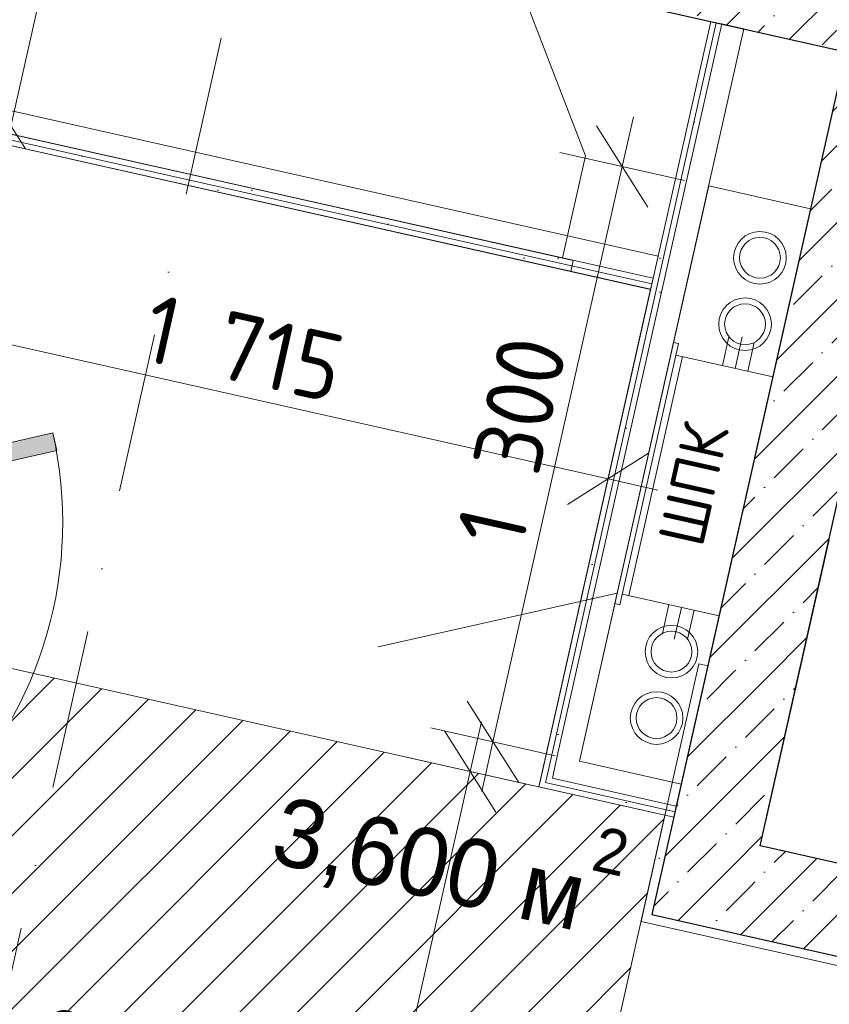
# Model space of a CAD drawing. Header units: millimetres. Extents: x -7145539 to -6664766, y 5874041 to 6141700.
# Tile 154 of 177: x -6931675 to -6929890, y 5900078 to 5902249. Entities that reach past the tile are written whole.
import ezdxf
from ezdxf.enums import TextEntityAlignment as Align

# ---------------------------------------------------------------- set-up
doc = ezdxf.new("R2010")
doc.units = ezdxf.units.MM
doc.header["$MEASUREMENT"] = 0
doc.linetypes.add('Разомкнутая', pattern=[1058.333302, 634.99999, -423.333311])
doc.linetypes.add('Штрихпунктирная', pattern=[670.277762, 352.777767, -176.388884, 0, -141.111112])
for name, color, linetype in [('S - МОП.АР', 7, 'Continuous'), ('АР-Стены_внутренние_пилоны.АР', 7, 'Continuous'), ('АР-Стены_Перегородки_шахты_.АР', 7, 'Continuous'), ('АР-Чертеж-Оси_Осевые размеры.АР', 7, 'Continuous'), ('АР-Чертеж-Размеры.АР', 7, 'Continuous')]:
    doc.layers.add(name, color=color, linetype=linetype)
for name, color, linetype, lineweight in [('АР-Стены_внутренние_пилоны.АР_Ном._пера__1', 7, 'Continuous', 15), ('АР-Стены_Перегородки_шахты_.АР_Ном._пера__1', 7, 'Continuous', 15), ('АР-Чертеж-Оси_Осевые размеры.АР_Ном._пера__120', 7, 'Continuous', 0), ('АР-Чертеж-Размеры.АР_Ном._пера__1', 7, 'Continuous', 0), ('АР_Машиноместа в паркинге_Ном._пера__120', 7, 'Continuous', 20), ('Двери Archicad_Ном._пера__120', 7, 'Continuous', 0), ('ИОС-Шахты и отверстия.АР_Ном._пера__1', 7, 'Continuous', 0), ('МГН.АР_Ном._пера__120', 7, 'Continuous', 0)]:
    doc.layers.add(name, color=color, linetype=linetype, lineweight=lineweight)
doc.styles.add('РЎР“Р•РќР•Р\xa0Р\x98Р\xa0_РЎРўР\x98Р›Р¬_2', font='GOTHIC.TTF')
doc.styles.add('РЎР“Р•РќР•Р\xa0Р\x98Р\xa0_РЎРўР\x98Р›Р¬_6', font='GOST_Common.ttf')
doc.styles.add('РЎР“Р•РќР•Р\xa0Р\x98Р\xa0_РЎРўР\x98Р›Р¬_7', font='txt')
doc.dimstyles.new('СГЕНЕРИР_СТИЛЬ__1', dxfattribs={"dimtxt": 150, "dimasz": 142.5, "dimexe": 0.18, "dimexo": 0.0625, "dimgap": 0, "dimtad": 1, "dimdec": 0, "dimzin": 0, "dimdsep": 46, "dimtxsty": 'РЎР“Р•РќР•Р\xa0Р\x98Р\xa0_РЎРўР\x98Р›Р¬_6', "dimblk": 'ARROWHEAD_6', "dimblk1": 'ARROWHEAD_6', "dimblk2": 'ARROWHEAD_6', "dimcen": 0.09, "dimse1": 1, "dimse2": 1, "dimclrd": 7, "dimclre": 7, "dimclrt": 7, "dimazin": 0, "dimtfac": 1, "dimtdec": 4, "dimtmove": 0, "dimatfit": 3, "dimfxl": 1, "dimtolj": 1, "dimtzin": 0, "dimarcsym": 0})
pattern_1 = [(45, (-6321637.81, 6319297.94), (-111.369318, 111.369318), [0, -105, 0, -157.5]), (110, (-6321287.81, 6319297.94), (148.001588, 53.868173), [0, -77, 0, -133])]
pattern_2 = [(45, (-6321637.81, 6318947.94), (-84.852814, 84.852814), []), (45, (-6321680.24, 6318990.37), (-84.852814, 84.852814), [90, -30, 0, -30])]
pattern_3 = [(0, (-6321637.814, 6318947.94), (0, 75), [0, -75])]

# ---------------------------------------------------------------- blocks, each defined once
blk = doc.blocks.new('Стена_232_1', base_point=(-6930161.3, 5900351.6))
at = {"layer": 'АР-Стены_внутренние_пилоны.АР', "linetype": 'Continuous', "lineweight": 0, "true_color": 0x000000}
h = blk.add_hatch(dxfattribs=at)
h.set_pattern_fill('ЖЕЛЕЗОБЕТОН__PROJECT__0001', color=18, style=0, pattern_type=2)
h.set_pattern_definition(pattern_2)
h.paths.add_polyline_path([(-6930237, 5900471.1), (-6930280.8, 5900276), (-6930041.8, 5900427.3)])
h = blk.add_hatch(dxfattribs=at)
h.set_pattern_fill('ЖЕЛЕЗОБЕТОН__PROJECT__0001', color=18, style=0, pattern_type=2)
h.set_pattern_definition(pattern_2)
h.paths.add_polyline_path([(-6930041.8, 5900427.3), (-6930280.8, 5900276), (-6930085.7, 5900232.2)])
h = blk.add_hatch(dxfattribs=at)
h.set_pattern_fill('ЖЕЛЕЗОБЕТОН__PROJECT__0001', color=18, style=0, pattern_type=2)
h.set_pattern_definition(pattern_2)
h.paths.add_polyline_path([(-6928197.5, 5900013), (-6930041.8, 5900427.3), (-6930085.7, 5900232.2), (-6928241.3, 5899817.9)])
h = blk.add_hatch(dxfattribs=at)
h.set_pattern_fill('ШТУКАТУРКА__ГИПС_01_0001', color=18, style=0, pattern_type=2)
h.set_pattern_definition(pattern_1)
h.paths.add_polyline_path([(-6930300.3, 5900280.4), (-6930304.7, 5900260.9), (-6930280.8, 5900276)])
h = blk.add_hatch(dxfattribs=at)
h.set_pattern_fill('ШТУКАТУРКА__ГИПС_01_0001', color=18, style=0, pattern_type=2)
h.set_pattern_definition(pattern_1)
h.paths.add_polyline_path([(-6930304.7, 5900260.9), (-6930285.2, 5900256.5), (-6930280.8, 5900276)])
h = blk.add_hatch(dxfattribs=at)
h.set_pattern_fill('ШТУКАТУРКА__ГИПС_01_0001', color=18, style=0, pattern_type=2)
h.set_pattern_definition(pattern_1)
h.paths.add_polyline_path([(-6930285.2, 5900256.5), (-6928050.5, 5899754.6), (-6928046.1, 5899774.1), (-6930280.8, 5900276)])
at = {"layer": 'АР-Стены_внутренние_пилоны.АР_Ном._пера__1', "color": 7, "linetype": 'Continuous', "lineweight": 30}
for p, q in [((-6930237, 5900471.1), (-6930280.8, 5900276)), ((-6930280.8, 5900276), (-6930085.7, 5900232.2)), ((-6930085.7, 5900232.2), (-6928241.3, 5899817.9)), ((-6928241.3, 5899817.9), (-6928046.1, 5899774.1))]:
    blk.add_line(p, q, dxfattribs=at)
at = {"layer": 'АР-Стены_внутренние_пилоны.АР_Ном._пера__1', "color": 7, "linetype": 'Continuous', "lineweight": 30, "flags": 128}
blk.add_lwpolyline([(-6928197.5, 5900013), (-6930041.8, 5900427.3)], dxfattribs=at)
at = {"layer": 'АР-Стены_внутренние_пилоны.АР_Ном._пера__1', "color": 7, "linetype": 'Continuous', "lineweight": 0, "flags": 128}
for points in [[(-6930304.7, 5900260.9), (-6930300.3, 5900280.4)], [(-6930304.7, 5900260.9), (-6928050.5, 5899754.6)]]:
    blk.add_lwpolyline(points, dxfattribs=at)
blk = doc.blocks.new('Стена_233_1', base_point=(-6929734.1, 5902253.9))
at = {"layer": 'АР-Стены_внутренние_пилоны.АР', "linetype": 'Continuous', "lineweight": 0, "true_color": 0x000000}
h = blk.add_hatch(dxfattribs=at)
h.set_pattern_fill('ЖЕЛЕЗОБЕТОН__PROJECT__0001', color=18, style=0, pattern_type=2)
h.set_pattern_definition(pattern_2)
h.paths.add_polyline_path([(-6929853.6, 5902178.2), (-6930157.6, 5900824.5), (-6929962.5, 5900780.7), (-6929658.4, 5902134.4)])
at = {"layer": 'АР-Стены_внутренние_пилоны.АР_Ном._пера__1', "color": 7, "linetype": 'Continuous', "lineweight": 30, "flags": 128}
for points in [[(-6929853.6, 5902178.2), (-6930157.6, 5900824.5)], [(-6929962.5, 5900780.7), (-6929658.4, 5902134.4)]]:
    blk.add_lwpolyline(points, dxfattribs=at)
blk = doc.blocks.new('Стена_235_1', base_point=(-6927694.5, 5901795.8))
at = {"layer": 'АР-Стены_внутренние_пилоны.АР', "linetype": 'Continuous', "lineweight": 0, "true_color": 0x000000}
h = blk.add_hatch(dxfattribs=at)
h.set_pattern_fill('ЖЕЛЕЗОБЕТОН__PROJECT__0001', color=18, style=0, pattern_type=2)
h.set_pattern_definition(pattern_2)
h.paths.add_polyline_path([(-6930258.2, 5902474.1), (-6930302, 5902279), (-6927814, 5901720.2), (-6927770.2, 5901915.3)])
at = {"layer": 'АР-Стены_внутренние_пилоны.АР_Ном._пера__1', "color": 7, "linetype": 'Continuous', "lineweight": 30, "flags": 128}
for points in [[(-6927770.2, 5901915.3), (-6930258.2, 5902474.1)], [(-6930302, 5902279), (-6929853.6, 5902178.2)], [(-6929658.4, 5902134.4), (-6927814, 5901720.2)]]:
    blk.add_lwpolyline(points, dxfattribs=at)
blk = doc.blocks.new('Стена_242_1', base_point=(-6930060, 5900802.6))
at = {"layer": 'АР-Стены_внутренние_пилоны.АР', "linetype": 'Continuous', "lineweight": 0, "true_color": 0x000000}
h = blk.add_hatch(dxfattribs=at)
h.set_pattern_fill('ШТУКАТУРКА__ГИПС_01_0001', color=18, style=0, pattern_type=2)
h.set_pattern_definition(pattern_1)
h.paths.add_polyline_path([(-6930280.8, 5900276), (-6930157.6, 5900824.5), (-6930177.1, 5900828.9), (-6930300.3, 5900280.4)])
h = blk.add_hatch(dxfattribs=at)
h.set_pattern_fill('ЖЕЛЕЗОБЕТОН__PROJECT__0001', color=18, style=0, pattern_type=2)
h.set_pattern_definition(pattern_2)
h.paths.add_polyline_path([(-6930157.6, 5900824.5), (-6930237, 5900471.1), (-6930041.8, 5900427.3), (-6929962.5, 5900780.7)])
at = {"layer": 'АР-Стены_внутренние_пилоны.АР_Ном._пера__1', "color": 7, "linetype": 'Continuous', "lineweight": 30}
for p, q in [((-6930157.6, 5900824.5), (-6930237, 5900471.1)), ((-6930237, 5900471.1), (-6930280.8, 5900276))]:
    blk.add_line(p, q, dxfattribs=at)
at = {"layer": 'АР-Стены_внутренние_пилоны.АР_Ном._пера__1', "color": 7, "linetype": 'Continuous', "lineweight": 0, "flags": 128}
for points in [[(-6930177.1, 5900828.9), (-6930300.3, 5900280.4)], [(-6930177.1, 5900828.9), (-6930157.6, 5900824.5)]]:
    blk.add_lwpolyline(points, dxfattribs=at)
at = {"layer": 'АР-Стены_внутренние_пилоны.АР_Ном._пера__1', "color": 7, "linetype": 'Continuous', "lineweight": 30, "flags": 128}
blk.add_lwpolyline([(-6930041.8, 5900427.3), (-6929962.5, 5900780.7)], dxfattribs=at)
blk = doc.blocks.new('Стена_284_1', base_point=(-6930221.6, 5900539.3))
at = {"layer": 'АР-Стены_Перегородки_шахты_.АР', "linetype": 'Continuous', "lineweight": 0, "true_color": 0x000000}
h = blk.add_hatch(dxfattribs=at)
h.set_pattern_fill('ШТУКАТУРКА__ГИПС_03_0001', color=18, style=0, pattern_type=2)
h.set_pattern_definition(pattern_3)
h.paths.add_polyline_path([(-6930512.4, 5900578.9), (-6930515.2, 5900566.7), (-6930500.3, 5900576.2)])
h = blk.add_hatch(dxfattribs=at)
h.set_pattern_fill('ШТУКАТУРКА__ГИПС_03_0001', color=18, style=0, pattern_type=2)
h.set_pattern_definition(pattern_3)
h.paths.add_polyline_path([(-6930500.3, 5900576.2), (-6930515.2, 5900566.7), (-6930503, 5900564)])
h = blk.add_hatch(dxfattribs=at)
h.set_pattern_fill('ШТУКАТУРКА__ГИПС_03_0001', color=18, style=0, pattern_type=2)
h.set_pattern_definition(pattern_3)
h.paths.add_polyline_path([(-6930503, 5900564), (-6930229.8, 5900502.7), (-6930227, 5900514.9), (-6930500.3, 5900576.2)])
h = blk.add_hatch(dxfattribs=at)
h.set_pattern_fill('ШТУКАТУРКА__ГИПС_03_0001', color=18, style=0, pattern_type=2)
h.set_pattern_definition(pattern_3)
h.paths.add_polyline_path([(-6930527.4, 5900569.5), (-6930530.1, 5900557.3), (-6930515.2, 5900566.7)])
h = blk.add_hatch(dxfattribs=at)
h.set_pattern_fill('ШТУКАТУРКА__ГИПС_03_0001', color=18, style=0, pattern_type=2)
h.set_pattern_definition(pattern_3)
h.paths.add_polyline_path([(-6930530.1, 5900557.3), (-6930517.9, 5900554.5), (-6930515.2, 5900566.7)])
h = blk.add_hatch(dxfattribs=at)
h.set_pattern_fill('ШТУКАТУРКА__ГИПС_03_0001', color=18, style=0, pattern_type=2)
h.set_pattern_definition(pattern_3)
h.paths.add_polyline_path([(-6930515.2, 5900566.7), (-6930517.9, 5900554.5), (-6930232.5, 5900490.5), (-6930229.8, 5900502.7)])
at = {"layer": 'АР-Стены_Перегородки_шахты_.АР_Ном._пера__1', "color": 7, "linetype": 'Continuous', "lineweight": 0}
for p, q in [((-6930489.3, 5900625), (-6930500.3, 5900576.2)), ((-6930500.3, 5900576.2), (-6930451.5, 5900565.3)), ((-6930515.2, 5900566.7), (-6930503, 5900564)), ((-6930503, 5900564), (-6930229.8, 5900502.7)), ((-6930451.5, 5900565.3), (-6930227, 5900514.9))]:
    blk.add_line(p, q, dxfattribs=at)
at = {"layer": 'АР-Стены_Перегородки_шахты_.АР_Ном._пера__1', "color": 7, "linetype": 'Continuous', "lineweight": 0, "flags": 128}
for points in [[(-6930216.1, 5900563.7), (-6930440.5, 5900614)], [(-6930530.1, 5900557.3), (-6930527.4, 5900569.5)], [(-6930530.1, 5900557.3), (-6930232.5, 5900490.5)], [(-6930227, 5900514.9), (-6930216.1, 5900563.7)], [(-6930229.8, 5900502.7), (-6930227, 5900514.9)], [(-6930232.5, 5900490.5), (-6930229.8, 5900502.7)]]:
    blk.add_lwpolyline(points, dxfattribs=at)
blk = doc.blocks.new('Стена_285_1', base_point=(-6930470.4, 5900595.1))
at = {"layer": 'АР-Стены_Перегородки_шахты_.АР', "linetype": 'Continuous', "lineweight": 0, "true_color": 0x000000}
h = blk.add_hatch(dxfattribs=at)
h.set_pattern_fill('ШТУКАТУРКА__ГИПС_03_0001', color=18, style=0, pattern_type=2)
h.set_pattern_definition(pattern_3)
h.paths.add_polyline_path([(-6930151.1, 5902245.1), (-6930527.4, 5900569.5), (-6930515.2, 5900566.7), (-6930138.9, 5902242.3)])
h = blk.add_hatch(dxfattribs=at)
h.set_pattern_fill('ШТУКАТУРКА__ГИПС_03_0001', color=18, style=0, pattern_type=2)
h.set_pattern_definition(pattern_3)
h.paths.add_polyline_path([(-6930138.9, 5902242.3), (-6930512.4, 5900578.9), (-6930500.3, 5900576.2), (-6930126.7, 5902239.6)])
at = {"layer": 'АР-Стены_Перегородки_шахты_.АР_Ном._пера__1', "color": 7, "linetype": 'Continuous', "lineweight": 0}
for p, q in [((-6930138.9, 5902242.3), (-6930512.4, 5900578.9)), ((-6930126.7, 5902239.6), (-6930489.3, 5900625)), ((-6930489.3, 5900625), (-6930500.3, 5900576.2)), ((-6930512.4, 5900578.9), (-6930515.2, 5900566.7))]:
    blk.add_line(p, q, dxfattribs=at)
at = {"layer": 'АР-Стены_Перегородки_шахты_.АР_Ном._пера__1', "color": 7, "linetype": 'Continuous', "lineweight": 0, "flags": 128}
for points in [[(-6930151.1, 5902245.1), (-6930527.4, 5900569.5)], [(-6930151.1, 5902245.1), (-6930138.9, 5902242.3)], [(-6930440.5, 5900614), (-6930077.9, 5902228.6)], [(-6930138.9, 5902242.3), (-6930126.7, 5902239.6)], [(-6930126.7, 5902239.6), (-6930077.9, 5902228.6)]]:
    blk.add_lwpolyline(points, dxfattribs=at)
blk = doc.blocks.new('Стена_286_1', base_point=(-6931995.1, 5902089.9))
at = {"layer": 'АР-Стены_Перегородки_шахты_.АР', "linetype": 'Continuous', "lineweight": 0, "true_color": 0x000000}
h = blk.add_hatch(dxfattribs=at)
h.set_pattern_fill('ШТУКАТУРКА__ГИПС_03_0001', color=18, style=0, pattern_type=2)
h.set_pattern_definition(pattern_3)
h.paths.add_polyline_path([(-6931978.9, 5902047.9), (-6931966.7, 5902045.1), (-6931976.2, 5902060.1)])
h = blk.add_hatch(dxfattribs=at)
h.set_pattern_fill('ШТУКАТУРКА__ГИПС_03_0001', color=18, style=0, pattern_type=2)
h.set_pattern_definition(pattern_3)
h.paths.add_polyline_path([(-6931976.2, 5902060.1), (-6931966.7, 5902045.1), (-6931964, 5902057.3)])
h = blk.add_hatch(dxfattribs=at)
h.set_pattern_fill('ШТУКАТУРКА__ГИПС_03_0001', color=18, style=0, pattern_type=2)
h.set_pattern_definition(pattern_3)
h.paths.add_polyline_path([(-6931966.7, 5902045.1), (-6930281, 5901666.5), (-6930278.3, 5901678.7), (-6931964, 5902057.3)])
h = blk.add_hatch(dxfattribs=at)
h.set_pattern_fill('ШТУКАТУРКА__ГИПС_03_0001', color=18, style=0, pattern_type=2)
h.set_pattern_definition(pattern_3)
h.paths.add_polyline_path([(-6931969.4, 5902032.9), (-6931957.2, 5902030.2), (-6931966.7, 5902045.1)])
h = blk.add_hatch(dxfattribs=at)
h.set_pattern_fill('ШТУКАТУРКА__ГИПС_03_0001', color=18, style=0, pattern_type=2)
h.set_pattern_definition(pattern_3)
h.paths.add_polyline_path([(-6931966.7, 5902045.1), (-6931957.2, 5902030.2), (-6931954.5, 5902042.4)])
h = blk.add_hatch(dxfattribs=at)
h.set_pattern_fill('ШТУКАТУРКА__ГИПС_03_0001', color=18, style=0, pattern_type=2)
h.set_pattern_definition(pattern_3)
h.paths.add_polyline_path([(-6931957.2, 5902030.2), (-6930283.7, 5901654.3), (-6930281, 5901666.5), (-6931954.5, 5902042.4)])
at = {"layer": 'АР-Стены_Перегородки_шахты_.АР_Ном._пера__1', "color": 7, "linetype": 'Continuous', "lineweight": 0}
for p, q in [((-6931976.2, 5902060.1), (-6931978.9, 5902047.9)), ((-6931976.2, 5902060.1), (-6930278.3, 5901678.7)), ((-6931966.7, 5902045.1), (-6930281, 5901666.5))]:
    blk.add_line(p, q, dxfattribs=at)
at = {"layer": 'АР-Стены_Перегородки_шахты_.АР_Ном._пера__1', "color": 7, "linetype": 'Continuous', "lineweight": 0, "flags": 128}
for points in [[(-6932014, 5902119.8), (-6932024.9, 5902071)], [(-6930267.3, 5901727.5), (-6932014, 5902119.8)], [(-6931957.2, 5902030.2), (-6930283.7, 5901654.3)], [(-6930278.3, 5901678.7), (-6930267.3, 5901727.5)], [(-6930283.7, 5901654.3), (-6930281, 5901666.5)], [(-6930281, 5901666.5), (-6930278.3, 5901678.7)]]:
    blk.add_lwpolyline(points, dxfattribs=at)
blk = doc.blocks.new('Стандартный Маркер Сетки[166]_1', base_point=(-6930129.7, 5907108.5))
at = {"layer": 'АР-Чертеж-Оси_Осевые размеры.АР_Ном._пера__120', "color": 7, "linetype": 'Штрихпунктирная', "lineweight": 0}
blk.add_line((-6930348.8, 5906132.8), (-6934911.3, 5885818.4), dxfattribs=at)
at = {"layer": 'АР-Чертеж-Оси_Осевые размеры.АР_Ном._пера__120', "color": 7, "lineweight": 0, "style": 'РЎР“Р•РќР•Р\xa0Р\x98Р\xa0_РЎРўР\x98Р›Р¬_2'}
blk.add_attdef('AC_MarkerText_1', text='', height=350, rotation=347.3417, dxfattribs=at).set_placement((-6935170.1, 5884536), align=Align.TOP_CENTER)
blk = doc.blocks.new('Стандартный Маркер Сетки[186]_1', base_point=(-6930129.7, 5907108.5))
at = {"layer": 'АР-Чертеж-Оси_Осевые размеры.АР_Ном._пера__120', "color": 7, "linetype": 'Штрихпунктирная', "lineweight": 0}
blk.add_line((-6930348.8, 5906132.8), (-6934911.3, 5885818.4), dxfattribs=at)
at = {"layer": 'АР-Чертеж-Оси_Осевые размеры.АР_Ном._пера__120', "color": 7, "lineweight": 0, "style": 'РЎР“Р•РќР•Р\xa0Р\x98Р\xa0_РЎРўР\x98Р›Р¬_2'}
blk.add_attdef('AC_MarkerText_1', text='', height=350, rotation=347.3417, dxfattribs=at).set_placement((-6935170.1, 5884536), align=Align.TOP_CENTER)
blk = doc.blocks.new('*D1207', base_point=(-6321637.8, 6318947.9))
at = {"layer": 'АР-Чертеж-Размеры.АР_Ном._пера__1', "color": 7, "linetype": 'Continuous', "lineweight": 0, "transparency": 16777216}
for p, q in [((-6929340.3, 5902063), (-6929315.7, 5902172.7)), ((-6929283.6, 5901973.4), (-6929397.1, 5902152.6)), ((-6929203.1, 5902032.2), (-6929477.5, 5902093.8)), ((-6929723.8, 5900355.9), (-6929340.3, 5902063)), ((-6929780.5, 5900445.5), (-6929667, 5900266.2)), ((-6929586.6, 5900325), (-6929861, 5900386.7)), ((-6929748.4, 5900246.1), (-6929723.8, 5900355.9))]:
    blk.add_line(p, q, dxfattribs=at)
at = {"layer": 'АР-Чертеж-Размеры.АР_Ном._пера__1', "color": 7, "lineweight": 0, "transparency": 16777216, "insert": (-6929610.3, 5900998.1), "char_height": 150, "attachment_point": 7, "rotation": 77.3411, "style": 'РЎР“Р•РќР•Р\xa0Р\x98Р\xa0_РЎРўР\x98Р›Р¬_6'}
blk.add_mtext('\\A1;{\\pql;\\fGOST Common|b0|i0|c204|p0;\\W1.000000;1\xa0750}', dxfattribs=at)
blk = doc.blocks.new('ARROWHEAD_6')
at = {"color": 0, "linetype": 'Continuous', "lineweight": 0}
for p, q in [((-0.5, -0.5), (0.5, 0.5)), ((0, 0), (-1, 0))]:
    blk.add_line(p, q, dxfattribs=at)
blk = doc.blocks.new('*D1234', base_point=(-6321637.8, 6318947.9))
at = {"layer": 'АР-Чертеж-Размеры.АР_Ном._пера__1', "color": 7, "linetype": 'Continuous', "lineweight": 0, "transparency": 16777216}
for p, q in [((-6931718.7, 5902053.5), (-6931694, 5902163.2)), ((-6931662, 5901963.9), (-6931775.4, 5902143.1)), ((-6931581.5, 5902022.7), (-6931855.9, 5902084.3)), ((-6931894, 5901272.9), (-6931718.7, 5902053.5)), ((-6931950.7, 5901362.5), (-6931837.3, 5901183.3)), ((-6931756.8, 5901242.1), (-6932031.2, 5901303.7)), ((-6931918.7, 5901163.2), (-6931894, 5901272.9))]:
    blk.add_line(p, q, dxfattribs=at)
at = {"layer": 'АР-Чертеж-Размеры.АР_Ном._пера__1', "color": 7, "lineweight": 0, "transparency": 16777216, "insert": (-6931870.5, 5901514.6), "char_height": 150, "attachment_point": 7, "rotation": 77.3417, "style": 'РЎР“Р•РќР•Р\xa0Р\x98Р\xa0_РЎРўР\x98Р›Р¬_6'}
blk.add_mtext('\\A1;{\\pql;\\fGOST Common|b0|i0|c204|p0;\\W1.000000;800}', dxfattribs=at)
blk = doc.blocks.new('*D1250', base_point=(-6321637.8, 6318947.9))
at = {"layer": 'АР-Чертеж-Размеры.АР_Ном._пера__1', "color": 7, "linetype": 'Continuous', "lineweight": 0, "transparency": 16777216}
for p, q in [((-6930321.7, 5902035), (-6930346.4, 5901925.3)), ((-6930289.6, 5901835.7), (-6930403.1, 5902014.9)), ((-6930483.6, 5901956.1), (-6930209.1, 5901894.5)), ((-6930346.4, 5901925.3), (-6930631.2, 5900656.9)), ((-6930688, 5900746.5), (-6930574.5, 5900567.3)), ((-6930768.4, 5900687.7), (-6930494, 5900626.1)), ((-6930631.2, 5900656.9), (-6930655.9, 5900547.1))]:
    blk.add_line(p, q, dxfattribs=at)
at = {"layer": 'АР-Чертеж-Размеры.АР_Ном._пера__1', "color": 7, "lineweight": 0, "transparency": 16777216, "insert": (-6930567, 5901079.8), "char_height": 150, "attachment_point": 7, "rotation": 77.3417, "style": 'РЎР“Р•РќР•Р\xa0Р\x98Р\xa0_РЎРўР\x98Р›Р¬_6'}
blk.add_mtext('\\A1;{\\pql;\\fGOST Common|b0|i0|c204|p0;\\W1.000000;1\xa0300}', dxfattribs=at)
blk = doc.blocks.new('*D1254', base_point=(-6321637.8, 6318947.9))
at = {"layer": 'АР-Чертеж-Размеры.АР_Ном._пера__1', "color": 7, "linetype": 'Continuous', "lineweight": 0, "transparency": 16777216}
for p, q in [((-6932020.3, 5901749.4), (-6932081.9, 5901475)), ((-6931961.5, 5901668.9), (-6932140.7, 5901555.4)), ((-6932051.1, 5901612.2), (-6932160.9, 5901636.8)), ((-6930377.6, 5901236.3), (-6932051.1, 5901612.2)), ((-6930346.8, 5901373.5), (-6930408.4, 5901099.1)), ((-6930467.2, 5901179.6), (-6930288, 5901293.1)), ((-6930267.9, 5901211.7), (-6930377.6, 5901236.3))]:
    blk.add_line(p, q, dxfattribs=at)
at = {"layer": 'АР-Чертеж-Размеры.АР_Ном._пера__1', "color": 7, "lineweight": 0, "transparency": 16777216, "insert": (-6931410.9, 5901499.1), "char_height": 150, "attachment_point": 7, "rotation": 347.3419, "style": 'РЎР“Р•РќР•Р\xa0Р\x98Р\xa0_РЎРўР\x98Р›Р¬_6'}
blk.add_mtext('\\A1;{\\pql;\\fGOST Common|b0|i0|c204|p0;\\W1.000000;1\xa0715}', dxfattribs=at)
blk = doc.blocks.new('*D1255', base_point=(-6321637.8, 6318947.9))
at = {"layer": 'АР-Чертеж-Размеры.АР_Ном._пера__1', "color": 7, "linetype": 'Continuous', "lineweight": 0, "transparency": 16777216}
for p, q in [((-6930624.7, 5900501.7), (-6930738.2, 5900680.9)), ((-6930656.8, 5900701.1), (-6930681.5, 5900591.3)), ((-6930818.7, 5900622.1), (-6930544.3, 5900560.5)), ((-6930681.5, 5900591.3), (-6931075.9, 5898835.1)), ((-6931132.7, 5898924.7), (-6931019.2, 5898745.5)), ((-6931213.1, 5898865.9), (-6930938.7, 5898804.3)), ((-6931075.9, 5898835.1), (-6931100.6, 5898725.3))]:
    blk.add_line(p, q, dxfattribs=at)
at = {"layer": 'АР-Чертеж-Размеры.АР_Ном._пера__1', "color": 7, "lineweight": 0, "transparency": 16777216, "insert": (-6930956.9, 5899501.9), "char_height": 150, "attachment_point": 7, "rotation": 77.3417, "style": 'РЎР“Р•РќР•Р\xa0Р\x98Р\xa0_РЎРўР\x98Р›Р¬_6'}
blk.add_mtext('\\A1;{\\pql;\\fGOST Common|b0|i0|c204|p0;\\W1.000000;1\xa0800}', dxfattribs=at)
blk = doc.blocks.new('*D1256', base_point=(-6321637.8, 6318947.9))
at = {"layer": 'АР-Чертеж-Размеры.АР_Ном._пера__1', "color": 7, "linetype": 'Continuous', "lineweight": 0, "transparency": 16777216}
for p, q in [((-6932428.9, 5899929.1), (-6932367.3, 5900203.5)), ((-6932308.5, 5900123), (-6932487.7, 5900009.5)), ((-6932507.9, 5900090.9), (-6932398.1, 5900066.3)), ((-6932398.1, 5900066.3), (-6930446.7, 5899628)), ((-6930477.6, 5899490.8), (-6930415.9, 5899765.2)), ((-6930536.4, 5899571.3), (-6930357.1, 5899684.7)), ((-6930446.7, 5899628), (-6930337, 5899603.3))]:
    blk.add_line(p, q, dxfattribs=at)
at = {"layer": 'АР-Чертеж-Размеры.АР_Ном._пера__1', "color": 7, "lineweight": 0, "transparency": 16777216, "insert": (-6931648.5, 5899928.7), "char_height": 150, "attachment_point": 7, "rotation": 347.3417, "style": 'РЎР“Р•РќР•Р\xa0Р\x98Р\xa0_РЎРўР\x98Р›Р¬_6'}
blk.add_mtext('\\A1;{\\pql;\\fGOST Common|b0|i0|c204|p0;\\W1.000000;2\xa0000}', dxfattribs=at)
blk = doc.blocks.new('Металлическая Дверь 23[59]_1', base_point=(-6321637.8, 6318947.9))
at = {"layer": 'Двери Archicad_Ном._пера__120', "linetype": 'Continuous', "lineweight": 0, "true_color": 0xffffff}
for points in [[(-6931601.7, 5901337.7), (-6932469.6, 5901140.6), (-6932460.8, 5901101.6), (-6931592.9, 5901298.7)], [(-6932530.2, 5901236.2), (-6932547.7, 5901158.1), (-6932508.7, 5901149.3), (-6932469.6, 5901140.6), (-6932452.1, 5901218.6)], [(-6932742.7, 5900289.7), (-6932760.3, 5900211.7), (-6932682.2, 5900194.1), (-6932664.7, 5900272.2), (-6932703.7, 5900281)]]:
    blk.add_hatch(color=7, dxfattribs=at).paths.add_polyline_path(points)
at = {"layer": 'Двери Archicad_Ном._пера__120', "color": 7, "linetype": 'Continuous', "lineweight": 0}
for p, q in [((-6931601.7, 5901337.7), (-6932469.6, 5901140.6)), ((-6931592.9, 5901298.7), (-6931601.7, 5901337.7)), ((-6932460.8, 5901101.6), (-6931592.9, 5901298.7)), ((-6932686.3, 5901271.2), (-6932690.6, 5901251.7)), ((-6932534.5, 5901216.6), (-6932690.6, 5901251.7)), ((-6932547.7, 5901158.1), (-6932530.2, 5901236.2)), ((-6932530.2, 5901236.2), (-6932452.1, 5901218.6)), ((-6932530.2, 5901236.2), (-6932471.6, 5901223)), ((-6932530.2, 5901236.2), (-6932471.6, 5901223)), ((-6932471.6, 5901223), (-6932452.1, 5901218.6)), ((-6932471.6, 5901223), (-6932452.1, 5901218.6)), ((-6932452.1, 5901218.6), (-6932469.6, 5901140.6)), ((-6932508.7, 5901149.3), (-6932547.7, 5901158.1)), ((-6932469.6, 5901140.6), (-6932508.7, 5901149.3)), ((-6932469.6, 5901140.6), (-6932460.8, 5901101.6)), ((-6932760.3, 5900211.7), (-6932742.7, 5900289.7)), ((-6932742.7, 5900289.7), (-6932703.7, 5900281)), ((-6932703.7, 5900281), (-6932664.7, 5900272.2)), ((-6932664.7, 5900272.2), (-6932682.2, 5900194.1)), ((-6932916.4, 5900246.7), (-6932912, 5900266.3)), ((-6932755.9, 5900231.2), (-6932912, 5900266.3)), ((-6932682.2, 5900194.1), (-6932760.3, 5900211.7)), ((-6932760.3, 5900211.7), (-6932701.7, 5900198.5)), ((-6932760.3, 5900211.7), (-6932701.7, 5900198.5)), ((-6932701.7, 5900198.5), (-6932682.2, 5900194.1)), ((-6932701.7, 5900198.5), (-6932682.2, 5900194.1))]:
    blk.add_line(p, q, dxfattribs=at)
blk.add_arc((-6932469.6, 5901140.6), 890, 257.3411, 12.7991, dxfattribs=at)
blk = doc.blocks.new('Стена_374_1', base_point=(-6932333.5, 5902294.4))
at = {"layer": 'Двери Archicad_Ном._пера__120', "color": 7, "linetype": 'Continuous', "lineweight": 0}
blk.add_blockref('Металлическая Дверь 23[59]_1', (-6321637.8, 6318947.9), dxfattribs=at)

msp = doc.modelspace()

# ---------------------------------------------------------------- hatches: boundary and pattern name
at = {"layer": 'МГН.АР_Ном._пера__120', "linetype": 'Continuous', "lineweight": 0}
h = msp.add_hatch(dxfattribs=at)
h.set_pattern_fill('FACE_BRICK_0001', style=0, pattern_type=2)
h.set_pattern_definition([(45, (-6321637.81, 6318947.94), (-63.639609, 63.639609), [])])
h.paths.add_polyline_path([(-6932203.4, 5900933.1), (-6932597.9, 5899176.9), (-6930646.5, 5898738.6), (-6930252, 5900494.9)])

# ---------------------------------------------------------------- linework, layer by layer
at = {"layer": 'S - МОП.АР', "color": 254, "linetype": 'Continuous', "lineweight": 0, "true_color": 0xdadada, "flags": 128}
msp.add_lwpolyline([(-6932430.1, 5901316.4), (-6932708.3, 5900078), (-6932410.7, 5900011.1), (-6932598, 5899176.9), (-6930480.5, 5898701.3), (-6929109.7, 5898393.5), (-6923992.4, 5897244.2), (-6923650.4, 5898767.3), (-6930304.6, 5900260.7), (-6930252, 5900494.9), (-6930530.1, 5900557.3), (-6930283.8, 5901654.6), (-6931957.3, 5902030.2), (-6932132.5, 5901249.6)], close=True, dxfattribs=at)
at = {"layer": 'АР_Машиноместа в паркинге_Ном._пера__120', "color": 7, "linetype": 'Разомкнутая', "lineweight": 20}
msp.add_lwpolyline([(-6930041.8, 5900427.3), (-6928197.6, 5900013.1), (-6927814.2, 5901720.2), (-6929658.4, 5902134.4)], close=True, dxfattribs=at)
at = {"layer": 'ИОС-Шахты и отверстия.АР_Ном._пера__1', "color": 7, "linetype": 'Continuous', "lineweight": 0}
for p, q in [((-6930440.5, 5900614), (-6930155.6, 5901882.4)), ((-6930155.6, 5901882.4), (-6929931.2, 5901832)), ((-6929931.2, 5901832), (-6930216.1, 5900563.6)), ((-6930110.9, 5901549.8), (-6930125.2, 5901486.2)), ((-6930081.8, 5901549.7), (-6930097.4, 5901479.9)), ((-6930233.2, 5901537.1), (-6930362.5, 5900961.4)), ((-6930351.8, 5900959), (-6930222.5, 5901534.7)), ((-6930222.5, 5901534.7), (-6930233.2, 5901537.1)), ((-6930055.3, 5901537.3), (-6930069.6, 5901473.7)), ((-6930213.5, 5901506), (-6930331.9, 5900979.1)), ((-6930014.5, 5901461.3), (-6930228.2, 5901509.3)), ((-6930884, 5900866.1), (-6930357.2, 5900984.8)), ((-6930346.5, 5900982.4), (-6930132.8, 5900934.4)), ((-6930362.5, 5900961.4), (-6930351.8, 5900959)), ((-6930257.8, 5900895.7), (-6930243.5, 5900959.3)), ((-6930215.8, 5900953.1), (-6930231.4, 5900883.3)), ((-6930202.2, 5900883.2), (-6930187.9, 5900946.8)), ((-6930216.1, 5900563.6), (-6930440.5, 5900614))]:
    msp.add_line(p, q, dxfattribs=at)
at = {"layer": 'ИОС-Шахты и отверстия.АР_Ном._пера__1', "color": 7, "linetype": 'Continuous', "lineweight": 15}
msp.add_lwpolyline([(-6930556.8, 5902284.8), (-6930427.4, 5901948.4), (-6930477.9, 5901723.5), (-6931697.5, 5901997.5), (-6931581.3, 5902514.9)], dxfattribs=at)
msp.add_lwpolyline([(-6930454.1, 5901718.2), (-6931722.5, 5902003.1), (-6931728, 5901978.7), (-6930459.6, 5901693.8)], close=True, dxfattribs=at)
at = {"layer": 'ИОС-Шахты и отверстия.АР_Ном._пера__1', "color": 7, "linetype": 'Continuous', "lineweight": 0}
for centre, radius in [((-6930042.6, 5901723.9), 58), ((-6930042.6, 5901723.9), 45), ((-6930075.5, 5901577.5), 58), ((-6930075.5, 5901577.5), 45), ((-6930237.7, 5900855.5), 58), ((-6930237.7, 5900855.5), 45), ((-6930270.5, 5900709.1), 58), ((-6930270.5, 5900709.1), 45)]:
    msp.add_circle(centre, radius, dxfattribs=at)
at = {"layer": 'МГН.АР_Ном._пера__120', "color": 7, "linetype": 'Continuous', "lineweight": 0, "flags": 128}
msp.add_lwpolyline([(-6932203.4, 5900933.1), (-6932597.9, 5899176.9), (-6930646.5, 5898738.6), (-6930252, 5900494.9)], close=True, dxfattribs=at)

# ---------------------------------------------------------------- block references
at = {"layer": 'АР-Стены_внутренние_пилоны.АР', "color": 7, "lineweight": 0}
for name, p in [('Стена_235_1', (-6927694.5, 5901795.8)), ('Стена_374_1', (-6932333.5, 5902294.4)), ('Стена_233_1', (-6929734.1, 5902253.9)), ('Стена_242_1', (-6930060, 5900802.6)), ('Стена_232_1', (-6930161.3, 5900351.6))]:
    msp.add_blockref(name, p, dxfattribs=at)
at = {"layer": 'АР-Стены_Перегородки_шахты_.АР', "color": 7, "lineweight": 0}
for name, p in [('Стена_285_1', (-6930470.4, 5900595.1)), ('Стена_286_1', (-6931995.1, 5902089.9)), ('Стена_284_1', (-6930221.6, 5900539.3))]:
    msp.add_blockref(name, p, dxfattribs=at)
at = {"layer": 'АР-Чертеж-Оси_Осевые размеры.АР', "color": 8, "linetype": 'Continuous', "lineweight": 15}
for name in ['Стандартный Маркер Сетки[166]_1', 'Стандартный Маркер Сетки[186]_1']:
    msp.add_blockref(name, (-6930129.7, 5907108.5), dxfattribs=at)

# ---------------------------------------------------------------- texts
at = {"layer": 'ИОС-Шахты и отверстия.АР_Ном._пера__1', "color": 7, "linetype": 'Continuous', "lineweight": 0, "insert": (-6930189, 5901223.8), "char_height": 100, "attachment_point": 5, "rotation": 77.3422, "style": 'РЎР“Р•РќР•Р\xa0Р\x98Р\xa0_РЎРўР\x98Р›Р¬_7'}
msp.add_mtext('\\A1;{\\pqc;\\fGOST Common|b1|i0|c204|p0;\\W1.000000;ШПК}', dxfattribs=at)
at = {"layer": 'МГН.АР_Ном._пера__120', "color": 7, "lineweight": 0, "insert": (-6931132.9, 5900365), "char_height": 150, "attachment_point": 7, "rotation": 347.3417, "style": 'РЎР“Р•РќР•Р\xa0Р\x98Р\xa0_РЎРўР\x98Р›Р¬_2'}
msp.add_mtext('{\\fCentury Gothic|b0|i0|c204|p0;3,600 м{\\H0.66x;\\S2^  ;}}', dxfattribs=at)

# ---------------------------------------------------------------- dimensions: what is measured, and where the dimension line sits
at = {"layer": 'АР-Чертеж-Размеры.АР', "color": 7, "linetype": 'Continuous', "lineweight": 0}
for base, p1, p2, angle, picture, middle, turn in [((-6931718.7, 5902053.5), (-6932362.4, 5901378.1), (-6932187.1, 5902158.7), 77.3417, '*D1234', (-6931906.1, 5901698.1), 77.3417), ((-6929340.3, 5902063), (-6929723.8, 5900355.9), (-6929340.3, 5902063), 77.3411, '*D1207', (-6929627, 5901265.6), 77.3411), ((-6930631.2, 5900656.9), (-6930155.6, 5901882.4), (-6930440.5, 5900614), 257.3417, '*D1250', (-6930583.8, 5901347.3), 77.3417), ((-6932051.1, 5901612.2), (-6930340.6, 5901401.2), (-6932044.9, 5901639.9), 167.3419, '*D1254', (-6931143.4, 5901515.9), 347.3419), ((-6930446.7, 5899628), (-6932203.4, 5900933.1), (-6930252, 5900494.9), 347.3417, '*D1256', (-6931381, 5899945.4), 347.3417), ((-6931075.9, 5898835.1), (-6932203.4, 5900933.1), (-6930646.5, 5898738.6), 257.3417, '*D1255', (-6930973.7, 5899769.4), 77.3417)]:
    dim = msp.add_linear_dim(base=base, p1=p1, p2=p2, angle=angle, dimstyle='СГЕНЕРИР_СТИЛЬ__1', dxfattribs=at)
    dim.commit()
    dim.dimension.update_dxf_attribs({"geometry": picture, "text_midpoint": middle, "dimtype": 160, "text_rotation": turn})

doc.saveas('drawing.dxf')
